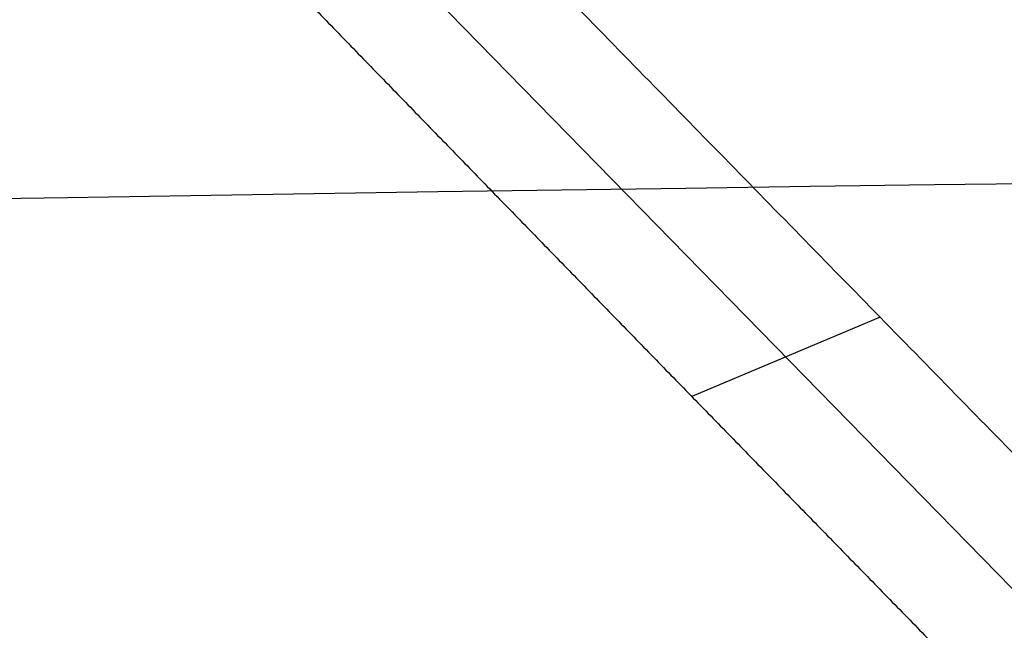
# Model space of a CAD drawing. Header units: millimetres. Extents: x -203 to 203, y 78 to 485.
# Tile 178 of 256: x -2.065 to -1.638, y 201.53 to 201.795. Entities that reach past the tile are written whole.
import ezdxf

# ---------------------------------------------------------------- set-up
doc = ezdxf.new("R2010")
doc.units = ezdxf.units.MM
doc.layers.add('Layer 01', color=18, linetype='Continuous', true_color=0x000000)

# ---------------------------------------------------------------- blocks, each defined once
blk = doc.blocks.new('10CP311BZ')
at = {"layer": 'Layer 01'}
for p, q in [((0.14522, 11.06816, 9.75), (-0.42046, 10.50248, 9.75)), ((-0.13762, 10.78532, 9.5), (-0.13762, 10.78532, 9.99905))]:
    blk.add_line(p, q, dxfattribs=at)
at = {"layer": 'Layer 01', "extrusion": (0, -1, 0)}
blk.add_arc((0, 0, -12), 9, 90, 270, dxfattribs=at)
at = {"layer": 'Layer 01', "extrusion": (0.691655, 0.707107, 0.147016)}
blk.add_rational_spline([(-1.93685, 11.06816, 9.81064), (-1.38535, 10.50607, 9.91952), (-0.82664, 9.94666, 9.98162), (-0.26469, 9.3939, 9.9965)], [1, 0.997636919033, 0.997636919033, 1], degree=3, dxfattribs=at)
at = {"layer": 'Layer 01'}
for points in [[(-0.19543, 9.3939, 9.67069), (-1.01427, 10.23103, 9.49665), (-1.83311, 11.06816, 9.3226)], [(0.14522, 11.06816, 9.5), (-0.13762, 10.78532, 9.5), (-0.42046, 10.50248, 9.5)]]:
    blk.add_open_spline(points, degree=2, dxfattribs=at)
at = {"layer": 'Layer 01', "extrusion": (0.707107, -0.707107, -9.89308e-14)}
blk.add_rational_spline([(-0.42046, 10.50248, 9.99116), (-0.28038, 10.64256, 9.99705), (-0.14021, 10.78273, 10), (0, 10.92294, 10)], [1, 0.99985259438, 0.99985259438, 1], degree=3, dxfattribs=at)
blk = doc.blocks.new('CT311ABINT')
at = {"layer": 'Layer 01', "extrusion": (-0.163786, -0.984093, 0.068814), "rotation": 0.6561814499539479}
blk.add_blockref('10CP311BZ', (-41.932, 85.8147, -246.62398), dxfattribs=at)

msp = doc.modelspace()

# ---------------------------------------------------------------- block references
at = {"layer": 'Layer 01', "extrusion": (0, -1, 0)}
msp.add_blockref('CT311ABINT', (0, -17.71698, -281.71698), dxfattribs=at)

doc.saveas('drawing.dxf')
